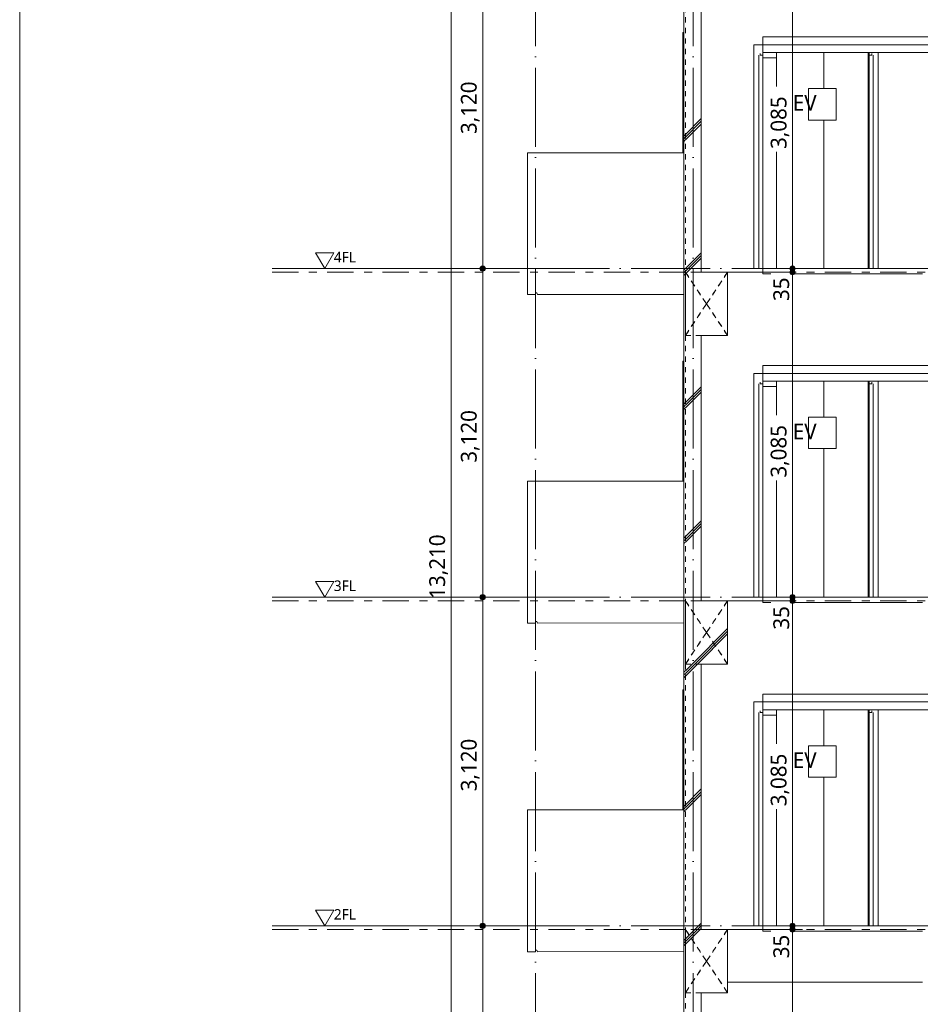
# Model space of a CAD drawing. Header units: millimetres. Extents: x 0 to 841, y 0 to 1188.
# Tile 26 of 98: x 421 to 592, y 262 to 449. Entities that reach past the tile are written whole.
import ezdxf
from ezdxf.xclip import XClip

# ---------------------------------------------------------------- set-up
doc = ezdxf.new("R2010")
doc.units = ezdxf.units.MM
doc.header["$MEASUREMENT"] = 0
doc.header["$XCLIPFRAME"] = 0
for name, pattern in [('Wipeout_Contour', [1000, 0, -1000]), ('二倍長一点鎖線', [10.5, 5, -2, 1.5, -2]), ('通り芯', [19, 15, -2, 0, -2]), ('ＪＷ点線１', [2, 1, -1])]:
    doc.linetypes.add(name, pattern=pattern)
for name, color, linetype, lineweight in [('0_ペン_番号__46', 7, 'Continuous', 13), ('壁-躯体_ペン_番号__141', 7, 'Continuous', 15), ('壁-躯体_ペン_番号__25', 7, 'Continuous', 15), ('壁-躯体_ペン_番号__41', 7, 'Continuous', 13), ('室名.★_ペン_番号__46', 7, 'Continuous', 13), ('寸法_ペン_番号__45', 7, 'Continuous', 13), ('寸法_ペン_番号__46', 7, 'Continuous', 13), ('梁_ペン_番号__30', 7, 'Continuous', 15), ('梁_ペン_番号__41', 7, 'Continuous', 13), ('解答用紙_1_01_2図中枠・表題欄_ペン_番号__7', 7, 'Continuous', 18), ('通り芯_ペン_番号__139', 8, 'Continuous', 5)]:
    doc.layers.add(name, color=color, linetype=linetype, lineweight=lineweight)
for name, color, linetype in [('壁-躯体', 7, 'Continuous'), ('室名.★', 7, 'Continuous'), ('寸法', 7, 'Continuous'), ('梁', 7, 'Continuous')]:
    doc.layers.add(name, color=color, linetype=linetype)
for name, color, linetype, lineweight, true_color in [('壁-躯体_ペン_番号__169', 253, 'Continuous', 5, 0xaaaaaa), ('壁-躯体_ペン_番号__63', 251, 'Continuous', 5, 0x6a6a6a), ('壁-躯体_ペン_番号__85', 251, 'Continuous', 5, 0x6a6a6a), ('壁-躯体_ペン_番号__87', 251, 'Continuous', 5, 0x6a6a6a), ('室名.★_ペン_番号__85', 251, 'Continuous', 5, 0x6a6a6a), ('寸法_ペン_番号__85', 251, 'Continuous', 5, 0x6a6a6a), ('床_ペン_番号__90', 251, 'Continuous', 5, 0x6a6a6a), ('梁_ペン_番号__169', 253, 'Continuous', 5, 0xaaaaaa), ('線_ペン_番号__85', 251, 'Continuous', 5, 0x6a6a6a)]:
    doc.layers.add(name, color=color, linetype=linetype, lineweight=lineweight, true_color=true_color)
doc.styles.add('GENERATED_STYLE_1', font='meiryo.ttc')
pattern_1 = [(45, (716.405, 213.639), (-12.7279, 12.7279), []), (45, (716.15, 213.894), (-12.7279, 12.7279), []), (45, (715.896, 214.148), (-12.7279, 12.7279), [])]

# ---------------------------------------------------------------- blocks, each defined once
blk = doc.blocks.new('図面_8_8', base_point=(626.44, 313.24))
at = {"layer": '寸法', "linetype": 'Continuous', "lineweight": 0, "true_color": 0x000000}
for points in [[(507.91, 401.54), (507.94, 401.35), (508.05, 401.19), (508.21, 401.08), (508.41, 401.04), (508.6, 401.08), (508.76, 401.19), (508.87, 401.35), (508.91, 401.54), (508.87, 401.73), (508.76, 401.89), (508.6, 402), (508.41, 402.04), (508.21, 402), (508.05, 401.89), (507.94, 401.73)], [(507.91, 339.14), (507.94, 338.95), (508.05, 338.79), (508.21, 338.68), (508.41, 338.64), (508.6, 338.68), (508.76, 338.79), (508.87, 338.95), (508.91, 339.14), (508.87, 339.33), (508.76, 339.49), (508.6, 339.6), (508.41, 339.64), (508.21, 339.6), (508.05, 339.49), (507.94, 339.33)], [(507.91, 276.74), (507.94, 276.55), (508.05, 276.39), (508.21, 276.28), (508.41, 276.24), (508.6, 276.28), (508.76, 276.39), (508.87, 276.55), (508.91, 276.74), (508.87, 276.93), (508.76, 277.09), (508.6, 277.2), (508.41, 277.24), (508.21, 277.2), (508.05, 277.09), (507.94, 276.93)]]:
    blk.add_hatch(color=18, dxfattribs=at).paths.add_polyline_path(points)
at = {"layer": '壁-躯体_ペン_番号__25', "color": 7, "linetype": 'Continuous', "lineweight": 15}
for p, q in [((468.41, 401.54), (478.41, 401.54)), ((498.41, 401.54), (478.41, 401.54)), ((468.41, 339.14), (478.41, 339.14)), ((498.41, 339.14), (478.41, 339.14)), ((468.41, 276.74), (478.41, 276.74)), ((498.41, 276.74), (478.41, 276.74))]:
    blk.add_line(p, q, dxfattribs=at)
at = {"layer": '壁-躯体_ペン_番号__25', "color": 7, "linetype": 'Continuous', "lineweight": 15, "flags": 128}
for points in [[(478.41, 401.54), (480.14, 404.54), (476.67, 404.54)], [(478.41, 339.14), (480.14, 342.14), (476.67, 342.14)], [(478.41, 276.74), (480.14, 279.74), (476.67, 279.74)]]:
    blk.add_lwpolyline(points, close=True, dxfattribs=at)
at = {"layer": '壁-躯体_ペン_番号__63', "color": 251, "linetype": 'Continuous', "lineweight": 5, "true_color": 0x6a6a6a}
for p, q in [((561.61, 445.54), (561.61, 444.04)), ((592.91, 445.54), (561.61, 445.54)), ((561.61, 442.54), (561.61, 444.04)), ((592.91, 444.04), (561.61, 444.04)), ((560.87, 401.54), (560.87, 442.04)), ((561.11, 442.04), (561.11, 442.34)), ((561.6, 442.04), (561.11, 442.04)), ((561.61, 442.04), (561.6, 442.04)), ((561.6, 401.54), (561.6, 442.04)), ((561.61, 441.54), (561.61, 442.54)), ((592.91, 442.54), (561.61, 442.54)), ((564.21, 441.54), (561.61, 441.54)), ((561.61, 401.54), (561.61, 441.54)), ((564.21, 401.54), (564.21, 442.54)), ((573.21, 442.54), (573.21, 401.54)), ((581.61, 442.54), (581.61, 401.54)), ((581.81, 441.54), (581.61, 441.54)), ((581.81, 441.54), (581.81, 442.54)), ((582.31, 442.04), (581.81, 442.04)), ((581.81, 442.04), (581.81, 442.04)), ((581.81, 401.54), (581.81, 442.04)), ((581.81, 401.54), (581.81, 441.54)), ((582.31, 442.04), (582.31, 442.34)), ((582.54, 401.54), (582.54, 442.04)), ((561.61, 401.54), (561.6, 401.54)), ((561.61, 401.54), (561.61, 400.54)), ((592.91, 401.54), (561.61, 401.54)), ((561.61, 400.54), (591.91, 400.54)), ((561.61, 383.14), (561.61, 381.64)), ((592.91, 383.14), (561.61, 383.14)), ((561.61, 380.14), (561.61, 381.64)), ((592.91, 381.64), (561.61, 381.64)), ((560.87, 339.14), (560.87, 379.64)), ((561.11, 379.64), (561.11, 379.94)), ((561.6, 379.64), (561.11, 379.64)), ((561.61, 379.64), (561.6, 379.64)), ((561.6, 339.14), (561.6, 379.64)), ((561.61, 379.14), (561.61, 380.14)), ((592.91, 380.14), (561.61, 380.14)), ((564.21, 339.14), (564.21, 380.14)), ((573.21, 380.14), (573.21, 339.14)), ((581.61, 380.14), (581.61, 339.14)), ((581.81, 379.14), (581.81, 380.14)), ((582.31, 379.64), (581.81, 379.64)), ((581.81, 379.64), (581.81, 379.64)), ((581.81, 339.14), (581.81, 379.64)), ((582.31, 379.64), (582.31, 379.94)), ((582.54, 339.14), (582.54, 379.64)), ((564.21, 379.14), (561.61, 379.14)), ((561.61, 339.14), (561.61, 379.14)), ((581.81, 379.14), (581.61, 379.14)), ((581.81, 339.14), (581.81, 379.14)), ((561.61, 339.14), (561.6, 339.14)), ((561.61, 339.14), (561.61, 338.14)), ((592.91, 339.14), (561.61, 339.14)), ((561.61, 338.14), (591.91, 338.14)), ((561.61, 320.74), (561.61, 319.24)), ((592.91, 320.74), (561.61, 320.74)), ((561.61, 317.74), (561.61, 319.24)), ((592.91, 319.24), (561.61, 319.24)), ((560.87, 276.74), (560.87, 317.24)), ((561.11, 317.24), (561.11, 317.54)), ((561.6, 317.24), (561.11, 317.24)), ((561.61, 317.24), (561.6, 317.24)), ((561.6, 276.74), (561.6, 317.24)), ((561.61, 316.74), (561.61, 317.74)), ((592.91, 317.74), (561.61, 317.74)), ((564.21, 316.74), (561.61, 316.74)), ((561.61, 276.74), (561.61, 316.74)), ((564.21, 276.74), (564.21, 317.74)), ((573.21, 317.74), (573.21, 276.74)), ((581.61, 317.74), (581.61, 276.74)), ((581.81, 316.74), (581.61, 316.74)), ((581.81, 316.74), (581.81, 317.74)), ((582.31, 317.24), (581.81, 317.24)), ((581.81, 317.24), (581.81, 317.24)), ((581.81, 276.74), (581.81, 317.24)), ((581.81, 276.74), (581.81, 316.74)), ((582.31, 317.24), (582.31, 317.54)), ((582.54, 276.74), (582.54, 317.24)), ((561.61, 276.74), (561.6, 276.74)), ((561.61, 276.74), (561.61, 275.74)), ((592.91, 276.74), (561.61, 276.74)), ((561.61, 275.74), (591.91, 275.74))]:
    blk.add_line(p, q, dxfattribs=at)
at = {"layer": '壁-躯体_ペン_番号__87', "color": 251, "linetype": 'Continuous', "lineweight": 5, "true_color": 0x6a6a6a}
for p, q in [((559.91, 444.04), (561.61, 444.04)), ((559.91, 442.34), (559.91, 444.04)), ((559.91, 442.04), (559.91, 442.34)), ((559.91, 401.54), (559.91, 442.04)), ((583.51, 442.54), (583.51, 442.34)), ((583.51, 442.34), (583.51, 442.04)), ((583.51, 442.04), (583.51, 401.54)), ((516.91, 423.54), (517.21, 423.54)), ((516.91, 399.92), (516.91, 423.54)), ((561.6, 401.54), (559.91, 401.54)), ((559.91, 381.64), (561.61, 381.64)), ((559.91, 379.94), (559.91, 381.64)), ((559.91, 379.64), (559.91, 379.94)), ((559.91, 339.14), (559.91, 379.64)), ((583.51, 380.14), (583.51, 379.94)), ((583.51, 379.94), (583.51, 379.64)), ((583.51, 379.64), (583.51, 339.14)), ((516.91, 361.14), (517.21, 361.14)), ((516.91, 337.52), (516.91, 361.14)), ((561.6, 339.14), (559.91, 339.14)), ((559.91, 319.24), (561.61, 319.24)), ((559.91, 317.54), (559.91, 319.24)), ((559.91, 317.24), (559.91, 317.54)), ((559.91, 276.74), (559.91, 317.24)), ((583.51, 317.74), (583.51, 317.54)), ((583.51, 317.54), (583.51, 317.24)), ((583.51, 317.24), (583.51, 276.74)), ((516.91, 298.74), (517.21, 298.74)), ((516.91, 275.12), (516.91, 298.74)), ((561.6, 276.74), (559.91, 276.74))]:
    blk.add_line(p, q, dxfattribs=at)
at = {"layer": '寸法_ペン_番号__45', "color": 7, "linetype": 'Continuous', "lineweight": 13}
for centre in [(508.41, 401.54), (508.41, 339.14), (508.41, 276.74)]:
    blk.add_circle(centre, 0.5, dxfattribs=at)
at = {"layer": '寸法_ペン_番号__85', "color": 251, "linetype": 'Continuous', "lineweight": 5, "true_color": 0x6a6a6a}
for p, q in [((502.41, 214.14), (502.41, 477.34)), ((508.41, 402.04), (508.41, 463.44)), ((508.41, 339.64), (508.41, 401.04)), ((528.41, 401.54), (508.91, 401.54)), ((508.41, 277.24), (508.41, 338.64)), ((528.41, 339.14), (508.91, 339.14)), ((528.41, 276.74), (508.91, 276.74)), ((508.41, 214.84), (508.41, 276.24))]:
    blk.add_line(p, q, dxfattribs=at)
for p in [(507.91, 401.54), (507.91, 339.14), (507.91, 276.74)]:
    blk.add_point(p, dxfattribs=at)
at = {"layer": '床_ペン_番号__90', "color": 251, "linetype": 'Continuous', "lineweight": 5, "true_color": 0x6a6a6a}
for p, q in [((516.91, 399.92), (516.91, 396.63)), ((516.91, 396.63), (518.41, 396.63)), ((518.41, 396.93), (518.71, 396.93)), ((518.41, 396.63), (518.41, 396.93)), ((518.71, 396.93), (518.81, 396.63)), ((516.91, 337.52), (516.91, 334.23)), ((516.91, 334.23), (518.41, 334.23)), ((518.41, 334.53), (518.71, 334.53)), ((518.41, 334.23), (518.41, 334.53)), ((518.71, 334.53), (518.81, 334.23)), ((516.91, 275.12), (516.91, 271.83)), ((516.91, 271.83), (518.41, 271.83)), ((518.41, 272.13), (518.71, 272.13)), ((518.41, 271.83), (518.41, 272.13)), ((518.71, 272.13), (518.81, 271.83))]:
    blk.add_line(p, q, dxfattribs=at)
at = {"layer": '通り芯_ペン_番号__139', "color": 8, "linetype": '通り芯', "lineweight": 5}
blk.add_line((518.41, 477.84), (518.41, 158.64), dxfattribs=at)
at = {"layer": '0_ペン_番号__46', "color": 7, "linetype": 'Continuous', "lineweight": 13, "char_height": 2, "attachment_point": 1, "style": 'GENERATED_STYLE_1'}
for s, insert in [('\\A1;{\\pql;\\pt0;\\fMeiryo|b0|i0|c128|p0;\\W1.000000;4FL\\fMeiryo|b0|i0|c128|p0;\\W1.000000;}', (480.14, 404.71)), ('\\A1;{\\pql;\\pt0;\\fMeiryo|b0|i0|c128|p0;\\W1.000000;3FL\\fMeiryo|b0|i0|c128|p0;\\W1.000000;}', (480.14, 342.31)), ('\\A1;{\\pql;\\pt0;\\fMeiryo|b0|i0|c128|p0;\\W1.000000;2FL\\fMeiryo|b0|i0|c128|p0;\\W1.000000;}', (480.14, 279.91))]:
    blk.add_mtext(s, dxfattribs=dict(at, insert=insert))
at = {"layer": '寸法_ペン_番号__46', "color": 7, "linetype": 'Continuous', "lineweight": 13, "char_height": 3, "attachment_point": 7, "rotation": 90, "style": 'GENERATED_STYLE_1'}
for s, insert, width in [('\\A1;{\\pql;\\fMeiryo|b0|i0|c128|p0;\\W1.000000;3,120}', (507.81, 427.07), 11.334), ('\\A1;{\\pql;\\fMeiryo|b0|i0|c128|p0;\\W1.000000;3,120}', (507.81, 364.67), 11.334), ('\\A1;{\\pql;\\fMeiryo|b0|i0|c128|p0;\\W1.000000;13,210}', (501.81, 338.83), 13.8184), ('\\A1;{\\pql;\\fMeiryo|b0|i0|c128|p0;\\W1.000000;3,120}', (507.81, 302.27), 11.334)]:
    blk.add_mtext(s, dxfattribs=dict(at, insert=insert, width=width))
at = {"color": 254, "linetype": 'Wipeout_Contour', "lineweight": 0, "ltscale": 3005.961445}
blk.add_wipeout([(546.61, 276.04), (546.61, 213.64), (546.91, 213.64), (546.91, 264.04), (546.91, 276.04)], dxfattribs=at).dxf.layer = '壁-躯体'
at = {"layer": '壁-躯体_ペン_番号__169', "linetype": 'Continuous', "lineweight": 5, "true_color": 0xaaaaaa}
h = blk.add_hatch(dxfattribs=at)
h.set_pattern_fill('コンクリート_構造2_0008', color=253, style=0, pattern_type=2)
h.set_pattern_definition(pattern_1)
h.paths.add_polyline_path([(546.61, 276.04), (546.61, 213.64), (546.91, 213.64), (546.91, 264.04), (546.91, 276.04)])
at = {"color": 254, "linetype": 'Wipeout_Contour', "lineweight": 0, "ltscale": 2871.902893}
blk.add_wipeout([(570.3, 429.74), (575.51, 429.74), (575.51, 435.74), (570.3, 435.74)], dxfattribs=at).dxf.layer = '室名.★'
at = {"color": 254, "linetype": 'Wipeout_Contour', "lineweight": 0, "ltscale": 2728.742923}
blk.add_wipeout([(570.3, 367.34), (575.51, 367.34), (575.51, 373.34), (570.3, 373.34)], dxfattribs=at).dxf.layer = '室名.★'
at = {"color": 254, "linetype": 'Wipeout_Contour', "lineweight": 0, "ltscale": 2601.701613}
blk.add_wipeout([(570.3, 304.94), (575.51, 304.94), (575.51, 310.94), (570.3, 310.94)], dxfattribs=at).dxf.layer = '室名.★'
at = {"color": 254, "linetype": 'Wipeout_Contour', "lineweight": 0, "ltscale": 2840.340373}
blk.add_wipeout([(567.14, 423.74), (567.14, 436.07), (563.14, 436.07), (563.14, 423.74)], dxfattribs=at).dxf.layer = '寸法'
at = {"color": 254, "linetype": 'Wipeout_Contour', "lineweight": 0, "ltscale": 2696.56099}
blk.add_wipeout([(567.14, 361.34), (567.14, 373.67), (563.14, 373.67), (563.14, 361.34)], dxfattribs=at).dxf.layer = '寸法'
at = {"color": 254, "linetype": 'Wipeout_Contour', "lineweight": 0, "ltscale": 2569.037223}
blk.add_wipeout([(567.14, 298.94), (567.14, 311.27), (563.14, 311.27), (563.14, 298.94)], dxfattribs=at).dxf.layer = '寸法'
at = {"layer": '室名.★_ペン_番号__85', "color": 251, "linetype": 'Continuous', "lineweight": 5, "true_color": 0x6a6a6a, "flags": 128}
for points in [[(570.3, 429.74), (575.51, 429.74), (575.51, 435.74), (570.3, 435.74)], [(570.3, 367.34), (575.51, 367.34), (575.51, 373.34), (570.3, 373.34)], [(570.3, 304.94), (575.51, 304.94), (575.51, 310.94), (570.3, 310.94)]]:
    blk.add_lwpolyline(points, close=True, dxfattribs=at)
at = {"layer": '寸法_ペン_番号__85', "color": 251, "linetype": 'Continuous', "lineweight": 5, "true_color": 0x6a6a6a}
blk.add_line((567.24, 402.04), (567.24, 462.74), dxfattribs=at)
at = {"layer": '室名.★_ペン_番号__46', "color": 7, "linetype": 'Continuous', "lineweight": 13, "char_height": 3, "attachment_point": 2, "style": 'GENERATED_STYLE_1'}
for insert in [(572.91, 434.49), (572.91, 372.09), (572.91, 309.69)]:
    blk.add_mtext('\\A1;{\\pqc;\\pt0,920;\\fMeiryo|b0|i0|c128|p0;\\W1.000000;EV\\fMeiryo|b0|i0|c128|p0;\\W1.000000;\\A1{\\H.66x;\\S^  ;}\\fMeiryo|b0|i0|c128|p0;\\W1.000000;\\fMeiryo|b0|i0|c128|p0;\\W1.000000;\\A1{\\H.66x;\\S^  ;}\\fMeiryo|b0|i0|c128|p0;\\W1.000000;\\fMeiryo|b0|i0|c128|p0;\\W1.000000;\\fMeiryo|b0|i0|c128|p0;\\W1.000000;\\fMeiryo|b0|i0|c128|p0;\\W1.000000;\\fMeiryo|b0|i0|c128|p0;\\W1.000000;\\fMeiryo|b0|i0|c128|p0;\\W1.000000;\\fMeiryo|b0|i0|c128|p0;\\W1.000000;\\A1{\\H.66x;\\S^  ;}\\fMeiryo|b0|i0|c128|p0;\\W1.000000;\\fMeiryo|b0|i0|c128|p0;\\W1.000000;\\A1{\\H.66x;\\S^  ;}\\fMeiryo|b0|i0|c128|p0;\\W1.000000;\\fMeiryo|b0|i0|c128|p0;\\W1.000000;\\fMeiryo|b0|i0|c128|p0;\\W1.000000;\\fMeiryo|b0|i0|c128|p0;\\W1.000000;\\fMeiryo|b0|i0|c128|p0;\\W1.000000;\\fMeiryo|b0|i0|c128|p0;\\W1.000000;\\fMeiryo|b0|i0|c128|p0;\\W1.000000;\\A1{\\H.66x;\\S^  ;}\\fMeiryo|b0|i0|c128|p0;\\W1.000000;\\fMeiryo|b0|i0|c128|p0;\\W1.000000;\\A1{\\H.66x;\\S^  ;}\\fMeiryo|b0|i0|c128|p0;\\W1.000000;\\fMeiryo|b0|i0|c128|p0;\\W1.000000;\\fMeiryo|b0|i0|c128|p0;\\W1.000000;\\fMeiryo|b0|i0|c128|p0;\\W1.000000;\\fMeiryo|b0|i0|c128|p0;\\W1.000000;\\fMeiryo|b0|i0|c128|p0;\\W1.000000;\\fMeiryo|b0|i0|c128|p0;\\W1.000000;\\A1{\\H.66x;\\S^  ;}\\fMeiryo|b0|i0|c128|p0;\\W1.000000;\\fMeiryo|b0|i0|c128|p0;\\W1.000000;\\A1{\\H.66x;\\S^  ;}\\fMeiryo|b0|i0|c128|p0;\\W1.000000;\\fMeiryo|b0|i0|c128|p0;\\W1.000000;\\fMeiryo|b0|i0|c128|p0;\\W1.000000;\\fMeiryo|b0|i0|c128|p0;\\W1.000000;\\fMeiryo|b0|i0|c128|p0;\\W1.000000;\\fMeiryo|b0|i0|c128|p0;\\W1.000000;\\fMeiryo|b0|i0|c128|p0;\\W1.000000;\\A1{\\H.66x;\\S^  ;}\\fMeiryo|b0|i0|c128|p0;\\W1.000000;\\fMeiryo|b0|i0|c128|p0;\\W1.000000;\\A1{\\H.66x;\\S^  ;}\\fMeiryo|b0|i0|c128|p0;\\W1.000000;\\fMeiryo|b0|i0|c128|p0;\\W1.000000;\\fMeiryo|b0|i0|c128|p0;\\W1.000000;\\fMeiryo|b0|i0|c128|p0;\\W1.000000;\\fMeiryo|b0|i0|c128|p0;\\W1.000000;\\fMeiryo|b0|i0|c128|p0;\\W1.000000;\\fMeiryo|b0|i0|c128|p0;\\W1.000000;\\fMeiryo|b0|i0|c128|p0;\\W1.000000;}', dxfattribs=dict(at, insert=insert))
at = {"layer": '寸法_ペン_番号__46', "color": 7, "linetype": 'Continuous', "lineweight": 13, "char_height": 3, "width": 11.334, "attachment_point": 7, "rotation": 90, "style": 'GENERATED_STYLE_1'}
for insert in [(566.64, 424.24), (566.64, 361.84), (566.64, 299.44)]:
    blk.add_mtext('\\A1;{\\pql;\\fMeiryo|b0|i0|c128|p0;\\W1.000000;3,085}', dxfattribs=dict(at, insert=insert))
at = {"color": 254, "linetype": 'Wipeout_Contour', "lineweight": 0, "ltscale": 3147.642288}
blk.add_wipeout([(546.91, 338.44), (546.61, 338.44), (546.61, 276.04), (546.91, 276.04), (546.91, 326.44)], dxfattribs=at).dxf.layer = '壁-躯体'
at = {"color": 254, "linetype": 'Wipeout_Contour', "lineweight": 0, "ltscale": 2394.383844}
blk.add_wipeout([(549.91, 264.04), (546.91, 264.04), (546.91, 213.64), (549.91, 213.64)], dxfattribs=at).dxf.layer = '壁-躯体'
at = {"layer": '壁-躯体_ペン_番号__169', "linetype": 'Continuous', "lineweight": 5, "true_color": 0xaaaaaa}
h = blk.add_hatch(dxfattribs=at)
h.set_pattern_fill('コンクリート_構造2_0008', color=253, style=0, pattern_type=2)
h.set_pattern_definition(pattern_1)
h.paths.add_polyline_path([(546.91, 338.44), (546.61, 338.44), (546.61, 276.04), (546.91, 276.04), (546.91, 326.44)])
h = blk.add_hatch(dxfattribs=at)
h.set_pattern_fill('コンクリート_構造2_0008', color=253, style=0, pattern_type=2)
h.set_pattern_definition(pattern_1)
h.paths.add_polyline_path([(549.91, 264.04), (546.91, 264.04), (546.91, 213.64), (549.91, 213.64)])
at = {"color": 254, "linetype": 'Wipeout_Contour', "lineweight": 0, "ltscale": 3312.729866}
blk.add_wipeout([(546.91, 400.84), (546.61, 400.84), (546.61, 338.44), (546.91, 338.44), (546.91, 388.84)], dxfattribs=at).dxf.layer = '壁-躯体'
at = {"color": 254, "linetype": 'Wipeout_Contour', "lineweight": 0, "ltscale": 2504.30265}
blk.add_wipeout([(546.91, 326.44), (546.91, 276.04), (549.91, 276.04), (549.91, 326.44)], dxfattribs=at).dxf.layer = '壁-躯体'
at = {"layer": '壁-躯体_ペン_番号__169', "linetype": 'Continuous', "lineweight": 5, "true_color": 0xaaaaaa}
h = blk.add_hatch(dxfattribs=at)
h.set_pattern_fill('コンクリート_構造2_0008', color=253, style=0, pattern_type=2)
h.set_pattern_definition(pattern_1)
h.paths.add_polyline_path([(546.91, 400.84), (546.61, 400.84), (546.61, 338.44), (546.91, 338.44), (546.91, 388.84)])
h = blk.add_hatch(dxfattribs=at)
h.set_pattern_fill('コンクリート_構造2_0008', color=253, style=0, pattern_type=2)
h.set_pattern_definition(pattern_1)
h.paths.add_polyline_path([(546.91, 326.44), (546.91, 276.04), (549.91, 276.04), (549.91, 326.44)])
at = {"layer": '壁-躯体_ペン_番号__63', "color": 251, "linetype": 'Continuous', "lineweight": 5, "true_color": 0x6a6a6a}
for p, q in [((546.41, 298.74), (546.41, 321.54)), ((546.41, 321.54), (546.61, 321.54))]:
    blk.add_line(p, q, dxfattribs=at)
at = {"layer": '壁-躯体_ペン_番号__87', "color": 251, "linetype": 'Continuous', "lineweight": 5, "true_color": 0x6a6a6a}
blk.add_line((546.61, 298.74), (517.21, 298.74), dxfattribs=at)
at = {"color": 254, "linetype": 'Wipeout_Contour', "lineweight": 0, "ltscale": 3497.922805}
blk.add_wipeout([(546.61, 463.24), (546.61, 400.84), (546.91, 400.84), (546.91, 451.24), (546.91, 463.24)], dxfattribs=at).dxf.layer = '壁-躯体'
at = {"color": 254, "linetype": 'Wipeout_Contour', "lineweight": 0, "ltscale": 2633.359882}
blk.add_wipeout([(546.91, 388.84), (546.91, 338.44), (549.91, 338.44), (549.91, 388.84)], dxfattribs=at).dxf.layer = '壁-躯体'
at = {"color": 254, "linetype": 'Wipeout_Contour', "lineweight": 0, "ltscale": 2454.207891}
blk.add_wipeout([(546.91, 276.04), (546.91, 264.04), (554.91, 264.04), (554.91, 276.04)], dxfattribs=at).dxf.layer = '梁'
at = {"layer": '壁-躯体_ペン_番号__169', "linetype": 'Continuous', "lineweight": 5, "true_color": 0xaaaaaa}
h = blk.add_hatch(dxfattribs=at)
h.set_pattern_fill('コンクリート_構造2_0008', color=253, style=0, pattern_type=2)
h.set_pattern_definition(pattern_1)
h.paths.add_polyline_path([(546.61, 463.24), (546.61, 400.84), (546.91, 400.84), (546.91, 451.24), (546.91, 463.24)])
h = blk.add_hatch(dxfattribs=at)
h.set_pattern_fill('コンクリート_構造2_0008', color=253, style=0, pattern_type=2)
h.set_pattern_definition(pattern_1)
h.paths.add_polyline_path([(546.91, 388.84), (546.91, 338.44), (549.91, 338.44), (549.91, 388.84)])
at = {"layer": '梁_ペン_番号__169', "linetype": 'Continuous', "lineweight": 5, "true_color": 0xaaaaaa}
h = blk.add_hatch(dxfattribs=at)
h.set_pattern_fill('コンクリート_構造2_0008', color=253, style=0, pattern_type=2)
h.set_pattern_definition(pattern_1)
h.paths.add_polyline_path([(546.91, 276.04), (546.91, 264.04), (554.91, 264.04), (554.91, 276.04)])
at = {"layer": '壁-躯体_ペン_番号__141', "color": 7, "linetype": 'Continuous', "lineweight": 15}
for p, q in [((546.61, 276.04), (546.61, 213.64)), ((549.91, 264.04), (549.91, 213.64))]:
    blk.add_line(p, q, dxfattribs=at)
at = {"layer": '壁-躯体_ペン_番号__41', "color": 7, "linetype": 'ＪＷ点線１', "lineweight": 13}
blk.add_line((546.91, 264.04), (546.91, 213.64), dxfattribs=at)
at = {"layer": '壁-躯体_ペン_番号__63', "color": 251, "linetype": 'Continuous', "lineweight": 5, "true_color": 0x6a6a6a}
for p, q in [((546.41, 361.14), (546.41, 383.94)), ((546.41, 383.94), (546.61, 383.94))]:
    blk.add_line(p, q, dxfattribs=at)
at = {"layer": '壁-躯体_ペン_番号__85', "color": 251, "linetype": '通り芯', "lineweight": 5, "true_color": 0x6a6a6a}
blk.add_line((498.41, 276.74), (784.48, 276.74), dxfattribs=at)
at = {"layer": '壁-躯体_ペン_番号__87', "color": 251, "linetype": 'Continuous', "lineweight": 5, "true_color": 0x6a6a6a}
for p, q in [((546.61, 361.14), (517.21, 361.14)), ((591.91, 266.04), (554.91, 266.04))]:
    blk.add_line(p, q, dxfattribs=at)
at = {"layer": '床_ペン_番号__90', "color": 251, "linetype": 'Continuous', "lineweight": 5, "true_color": 0x6a6a6a}
blk.add_line((518.81, 271.83), (546.61, 271.84), dxfattribs=at)
at = {"layer": '梁_ペン_番号__30', "color": 7, "linetype": 'Continuous', "lineweight": 15}
for p, q in [((546.91, 276.04), (546.91, 264.04)), ((554.91, 276.04), (549.91, 276.04)), ((554.91, 276.04), (554.91, 264.04)), ((554.91, 264.04), (549.91, 264.04))]:
    blk.add_line(p, q, dxfattribs=at)
at = {"layer": '梁_ペン_番号__41', "color": 7, "linetype": 'ＪＷ点線１', "lineweight": 13}
for p, q in [((546.91, 276.04), (550.91, 270.04)), ((554.91, 276.04), (546.91, 276.04)), ((546.91, 276.04), (546.91, 264.04)), ((550.91, 270.04), (546.91, 276.04)), ((554.91, 276.04), (550.91, 270.04)), ((550.91, 270.04), (554.91, 276.04)), ((554.91, 264.04), (554.91, 276.04)), ((550.91, 270.04), (546.91, 264.04)), ((546.91, 264.04), (550.91, 270.04)), ((554.91, 264.04), (550.91, 270.04)), ((550.91, 270.04), (554.91, 264.04)), ((546.91, 264.04), (554.91, 264.04))]:
    blk.add_line(p, q, dxfattribs=at)
at = {"layer": '線_ペン_番号__85', "color": 251, "linetype": '二倍長一点鎖線', "lineweight": 5, "true_color": 0x6a6a6a}
blk.add_line((468.41, 276.04), (784.48, 276.04), dxfattribs=at)
at = {"color": 254, "linetype": 'Wipeout_Contour', "lineweight": 0, "ltscale": 2778.897235}
blk.add_wipeout([(546.91, 451.24), (546.91, 400.84), (549.91, 400.84), (549.91, 451.24)], dxfattribs=at).dxf.layer = '壁-躯体'
at = {"color": 254, "linetype": 'Wipeout_Contour', "lineweight": 0, "ltscale": 2510.605037}
blk.add_wipeout([(567.14, 270.07), (567.14, 276.04), (563.14, 276.04), (563.14, 270.07)], dxfattribs=at).dxf.layer = '寸法'
at = {"color": 254, "linetype": 'Wipeout_Contour', "lineweight": 0, "ltscale": 2573.833588}
blk.add_wipeout([(546.91, 326.44), (554.91, 326.44), (554.91, 338.44), (546.91, 338.44)], dxfattribs=at).dxf.layer = '梁'
at = {"layer": '壁-躯体_ペン_番号__169', "linetype": 'Continuous', "lineweight": 5, "true_color": 0xaaaaaa}
h = blk.add_hatch(dxfattribs=at)
h.set_pattern_fill('コンクリート_構造2_0008', color=253, style=0, pattern_type=2)
h.set_pattern_definition(pattern_1)
h.paths.add_polyline_path([(546.91, 451.24), (546.91, 400.84), (549.91, 400.84), (549.91, 451.24)])
at = {"layer": '寸法', "linetype": 'Continuous', "lineweight": 0, "true_color": 0x000000}
for points in [[(566.74, 276.74), (566.78, 276.55), (566.88, 276.39), (567.05, 276.28), (567.24, 276.24), (567.43, 276.28), (567.59, 276.39), (567.7, 276.55), (567.74, 276.74), (567.7, 276.93), (567.59, 277.09), (567.43, 277.2), (567.24, 277.24), (567.05, 277.2), (566.88, 277.09), (566.78, 276.93)], [(566.74, 276.04), (566.78, 275.85), (566.88, 275.69), (567.05, 275.58), (567.24, 275.54), (567.43, 275.58), (567.59, 275.69), (567.7, 275.85), (567.74, 276.04), (567.7, 276.23), (567.59, 276.39), (567.43, 276.5), (567.24, 276.54), (567.05, 276.5), (566.88, 276.39), (566.78, 276.23)]]:
    blk.add_hatch(color=18, dxfattribs=at).paths.add_polyline_path(points)
at = {"layer": '梁_ペン_番号__169', "linetype": 'Continuous', "lineweight": 5, "true_color": 0xaaaaaa}
h = blk.add_hatch(dxfattribs=at)
h.set_pattern_fill('コンクリート_構造2_0008', color=253, style=0, pattern_type=2)
h.set_pattern_definition(pattern_1)
h.paths.add_polyline_path([(546.91, 326.44), (554.91, 326.44), (554.91, 338.44), (546.91, 338.44)])
at = {"layer": '壁-躯体_ペン_番号__141', "color": 7, "linetype": 'Continuous', "lineweight": 15}
for p, q in [((546.61, 338.44), (546.61, 276.04)), ((549.91, 326.44), (549.91, 276.04))]:
    blk.add_line(p, q, dxfattribs=at)
at = {"layer": '壁-躯体_ペン_番号__41', "color": 7, "linetype": 'ＪＷ点線１', "lineweight": 13}
blk.add_line((546.91, 326.44), (546.91, 276.04), dxfattribs=at)
at = {"layer": '壁-躯体_ペン_番号__63', "color": 251, "linetype": 'Continuous', "lineweight": 5, "true_color": 0x6a6a6a}
for p, q in [((546.41, 423.54), (546.41, 446.34)), ((546.41, 446.34), (546.61, 446.34))]:
    blk.add_line(p, q, dxfattribs=at)
at = {"layer": '壁-躯体_ペン_番号__85', "color": 251, "linetype": '通り芯', "lineweight": 5, "true_color": 0x6a6a6a}
blk.add_line((498.41, 339.14), (784.48, 339.14), dxfattribs=at)
at = {"layer": '壁-躯体_ペン_番号__87', "color": 251, "linetype": 'Continuous', "lineweight": 5, "true_color": 0x6a6a6a}
blk.add_line((546.61, 423.54), (517.21, 423.54), dxfattribs=at)
at = {"layer": '寸法_ペン_番号__45', "color": 7, "linetype": 'Continuous', "lineweight": 13}
for centre in [(567.24, 276.74), (567.24, 276.04)]:
    blk.add_circle(centre, 0.5, dxfattribs=at)
at = {"layer": '寸法_ペン_番号__85', "color": 251, "linetype": 'Continuous', "lineweight": 5, "true_color": 0x6a6a6a}
for p, q in [((566.74, 276.74), (557.24, 276.74)), ((566.74, 276.04), (557.24, 276.04)), ((567.24, 276.04), (567.24, 276.24)), ((567.24, 214.84), (567.24, 275.54)), ((569.11, 276.04), (567.74, 276.04))]:
    blk.add_line(p, q, dxfattribs=at)
blk.add_point((567.74, 276.74), dxfattribs=at)
at = {"layer": '床_ペン_番号__90', "color": 251, "linetype": 'Continuous', "lineweight": 5, "true_color": 0x6a6a6a}
blk.add_line((518.81, 334.23), (546.61, 334.24), dxfattribs=at)
at = {"layer": '梁_ペン_番号__30', "color": 7, "linetype": 'Continuous', "lineweight": 15}
for p, q in [((546.91, 338.44), (546.91, 326.44)), ((554.91, 338.44), (549.91, 338.44)), ((554.91, 338.44), (554.91, 326.44)), ((554.91, 326.44), (549.91, 326.44))]:
    blk.add_line(p, q, dxfattribs=at)
at = {"layer": '梁_ペン_番号__41', "color": 7, "linetype": 'ＪＷ点線１', "lineweight": 13}
for p, q in [((546.91, 338.44), (550.91, 332.44)), ((554.91, 338.44), (546.91, 338.44)), ((546.91, 338.44), (546.91, 326.44)), ((550.91, 332.44), (546.91, 338.44)), ((554.91, 338.44), (550.91, 332.44)), ((550.91, 332.44), (554.91, 338.44)), ((554.91, 326.44), (554.91, 338.44)), ((550.91, 332.44), (546.91, 326.44)), ((546.91, 326.44), (550.91, 332.44)), ((554.91, 326.44), (550.91, 332.44)), ((550.91, 332.44), (554.91, 326.44)), ((546.91, 326.44), (554.91, 326.44))]:
    blk.add_line(p, q, dxfattribs=at)
at = {"layer": '線_ペン_番号__85', "color": 251, "linetype": '二倍長一点鎖線', "lineweight": 5, "true_color": 0x6a6a6a}
blk.add_line((468.41, 338.44), (784.48, 338.44), dxfattribs=at)
at = {"layer": '寸法_ペン_番号__46', "color": 7, "linetype": 'Continuous', "lineweight": 13, "insert": (566.64, 270.57), "char_height": 3, "width": 4.9688, "attachment_point": 7, "rotation": 90, "style": 'GENERATED_STYLE_1'}
blk.add_mtext('\\A1;{\\pql;\\fMeiryo|b0|i0|c128|p0;\\W1.000000;35}', dxfattribs=at)
at = {"color": 254, "linetype": 'Wipeout_Contour', "lineweight": 0, "ltscale": 2628.814144}
blk.add_wipeout([(567.14, 332.47), (567.14, 338.44), (563.14, 338.44), (563.14, 332.47)], dxfattribs=at).dxf.layer = '寸法'
at = {"color": 254, "linetype": 'Wipeout_Contour', "lineweight": 0, "ltscale": 2711.218443}
blk.add_wipeout([(546.91, 400.84), (546.91, 388.84), (554.91, 388.84), (554.91, 400.84)], dxfattribs=at).dxf.layer = '梁'
at = {"layer": '寸法', "linetype": 'Continuous', "lineweight": 0, "true_color": 0x000000}
for points in [[(566.74, 339.14), (566.78, 338.95), (566.88, 338.79), (567.05, 338.68), (567.24, 338.64), (567.43, 338.68), (567.59, 338.79), (567.7, 338.95), (567.74, 339.14), (567.7, 339.33), (567.59, 339.49), (567.43, 339.6), (567.24, 339.64), (567.05, 339.6), (566.88, 339.49), (566.78, 339.33)], [(566.74, 338.44), (566.78, 338.25), (566.88, 338.09), (567.05, 337.98), (567.24, 337.94), (567.43, 337.98), (567.59, 338.09), (567.7, 338.25), (567.74, 338.44), (567.7, 338.63), (567.59, 338.79), (567.43, 338.9), (567.24, 338.94), (567.05, 338.9), (566.88, 338.79), (566.78, 338.63)]]:
    blk.add_hatch(color=18, dxfattribs=at).paths.add_polyline_path(points)
at = {"layer": '梁_ペン_番号__169', "linetype": 'Continuous', "lineweight": 5, "true_color": 0xaaaaaa}
h = blk.add_hatch(dxfattribs=at)
h.set_pattern_fill('コンクリート_構造2_0008', color=253, style=0, pattern_type=2)
h.set_pattern_definition(pattern_1)
h.paths.add_polyline_path([(546.91, 400.84), (546.91, 388.84), (554.91, 388.84), (554.91, 400.84)])
at = {"layer": '壁-躯体_ペン_番号__141', "color": 7, "linetype": 'Continuous', "lineweight": 15}
for p, q in [((546.61, 463.24), (546.61, 400.84)), ((549.91, 451.24), (549.91, 400.84)), ((546.61, 400.84), (546.61, 338.44)), ((549.91, 388.84), (549.91, 338.44))]:
    blk.add_line(p, q, dxfattribs=at)
at = {"layer": '壁-躯体_ペン_番号__41', "color": 7, "linetype": 'ＪＷ点線１', "lineweight": 13}
for p, q in [((546.91, 451.24), (546.91, 400.84)), ((546.91, 388.84), (546.91, 338.44))]:
    blk.add_line(p, q, dxfattribs=at)
at = {"layer": '壁-躯体_ペン_番号__85', "color": 251, "linetype": '通り芯', "lineweight": 5, "true_color": 0x6a6a6a}
blk.add_line((498.41, 401.54), (784.48, 401.54), dxfattribs=at)
at = {"layer": '寸法_ペン_番号__45', "color": 7, "linetype": 'Continuous', "lineweight": 13}
for centre in [(567.24, 339.14), (567.24, 338.44)]:
    blk.add_circle(centre, 0.5, dxfattribs=at)
at = {"layer": '寸法_ペン_番号__85', "color": 251, "linetype": 'Continuous', "lineweight": 5, "true_color": 0x6a6a6a}
for p, q in [((566.74, 339.14), (557.24, 339.14)), ((566.74, 338.44), (557.24, 338.44)), ((567.24, 338.44), (567.24, 338.64)), ((567.24, 277.24), (567.24, 337.94))]:
    blk.add_line(p, q, dxfattribs=at)
for p in [(567.74, 339.14), (567.74, 338.44)]:
    blk.add_point(p, dxfattribs=at)
at = {"layer": '床_ペン_番号__90', "color": 251, "linetype": 'Continuous', "lineweight": 5, "true_color": 0x6a6a6a}
blk.add_line((518.81, 396.63), (546.61, 396.64), dxfattribs=at)
at = {"layer": '梁_ペン_番号__30', "color": 7, "linetype": 'Continuous', "lineweight": 15}
for p, q in [((546.91, 400.84), (546.91, 388.84)), ((554.91, 400.84), (549.91, 400.84)), ((554.91, 400.84), (554.91, 388.84)), ((554.91, 388.84), (549.91, 388.84))]:
    blk.add_line(p, q, dxfattribs=at)
at = {"layer": '梁_ペン_番号__41', "color": 7, "linetype": 'ＪＷ点線１', "lineweight": 13}
for p, q in [((546.91, 400.84), (550.91, 394.84)), ((554.91, 400.84), (546.91, 400.84)), ((546.91, 400.84), (546.91, 388.84)), ((550.91, 394.84), (546.91, 400.84)), ((554.91, 400.84), (550.91, 394.84)), ((550.91, 394.84), (554.91, 400.84)), ((554.91, 388.84), (554.91, 400.84)), ((550.91, 394.84), (546.91, 388.84)), ((546.91, 388.84), (550.91, 394.84)), ((554.91, 388.84), (550.91, 394.84)), ((550.91, 394.84), (554.91, 388.84)), ((546.91, 388.84), (554.91, 388.84))]:
    blk.add_line(p, q, dxfattribs=at)
at = {"layer": '線_ペン_番号__85', "color": 251, "linetype": '二倍長一点鎖線', "lineweight": 5, "true_color": 0x6a6a6a}
blk.add_line((468.41, 400.84), (784.48, 400.84), dxfattribs=at)
at = {"layer": '通り芯_ペン_番号__139', "color": 8, "linetype": '通り芯', "lineweight": 5}
blk.add_line((548.41, 477.84), (548.41, 158.64), dxfattribs=at)
at = {"layer": '寸法_ペン_番号__46', "color": 7, "linetype": 'Continuous', "lineweight": 13, "insert": (566.64, 332.97), "char_height": 3, "width": 4.9688, "attachment_point": 7, "rotation": 90, "style": 'GENERATED_STYLE_1'}
blk.add_mtext('\\A1;{\\pql;\\fMeiryo|b0|i0|c128|p0;\\W1.000000;35}', dxfattribs=at)
at = {"color": 254, "linetype": 'Wipeout_Contour', "lineweight": 0, "ltscale": 2764.559919}
blk.add_wipeout([(567.14, 394.87), (567.14, 400.84), (563.14, 400.84), (563.14, 394.87)], dxfattribs=at).dxf.layer = '寸法'
at = {"layer": '寸法', "linetype": 'Continuous', "lineweight": 0, "true_color": 0x000000}
for points in [[(566.74, 401.54), (566.78, 401.35), (566.88, 401.19), (567.05, 401.08), (567.24, 401.04), (567.43, 401.08), (567.59, 401.19), (567.7, 401.35), (567.74, 401.54), (567.7, 401.73), (567.59, 401.89), (567.43, 402), (567.24, 402.04), (567.05, 402), (566.88, 401.89), (566.78, 401.73)], [(566.74, 400.84), (566.78, 400.65), (566.88, 400.49), (567.05, 400.38), (567.24, 400.34), (567.43, 400.38), (567.59, 400.49), (567.7, 400.65), (567.74, 400.84), (567.7, 401.03), (567.59, 401.19), (567.43, 401.3), (567.24, 401.34), (567.05, 401.3), (566.88, 401.19), (566.78, 401.03)]]:
    blk.add_hatch(color=18, dxfattribs=at).paths.add_polyline_path(points)
at = {"layer": '寸法_ペン_番号__45', "color": 7, "linetype": 'Continuous', "lineweight": 13}
for centre in [(567.24, 401.54), (567.24, 400.84)]:
    blk.add_circle(centre, 0.5, dxfattribs=at)
at = {"layer": '寸法_ペン_番号__85', "color": 251, "linetype": 'Continuous', "lineweight": 5, "true_color": 0x6a6a6a}
for p, q in [((566.74, 401.54), (557.24, 401.54)), ((566.74, 400.84), (557.24, 400.84)), ((567.24, 400.84), (567.24, 401.04)), ((567.24, 339.64), (567.24, 400.34))]:
    blk.add_line(p, q, dxfattribs=at)
for p in [(567.74, 401.54), (567.74, 400.84)]:
    blk.add_point(p, dxfattribs=at)
at = {"layer": '寸法_ペン_番号__46', "color": 7, "linetype": 'Continuous', "lineweight": 13, "insert": (566.64, 395.37), "char_height": 3, "width": 4.9688, "attachment_point": 7, "rotation": 90, "style": 'GENERATED_STYLE_1'}
blk.add_mtext('\\A1;{\\pql;\\fMeiryo|b0|i0|c128|p0;\\W1.000000;35}', dxfattribs=at)
blk = doc.blocks.new('図面_9_1', base_point=(-3958.95, -536.96))
at = {"layer": '解答用紙_1_01_2図中枠・表題欄_ペン_番号__7', "color": 7, "linetype": 'Continuous', "lineweight": 18, "ltscale": 0.01}
blk.add_line((420.5, 579.15), (420.5, 34.95), dxfattribs=at)

msp = doc.modelspace()

# ---------------------------------------------------------------- block references
at = {"color": 7, "linetype": 'Continuous', "lineweight": 5}
ref = msp.add_blockref('図面_8_8', (626.44, 313.24), dxfattribs=at)
XClip(ref).set_block_clipping_path([(468.4052197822, 128.6389556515), (784.4786619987, 497.8389557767)])

# ---------------------------------------------------------------- next in the draw order: block references
at = {"color": 7, "linetype": 'Continuous', "lineweight": 15}
ref = msp.add_blockref('図面_9_1', (-3958.95, -536.96), dxfattribs=at)
XClip(ref).set_block_clipping_path([(0, 0), (841, 1188)])

doc.saveas('drawing.dxf')
